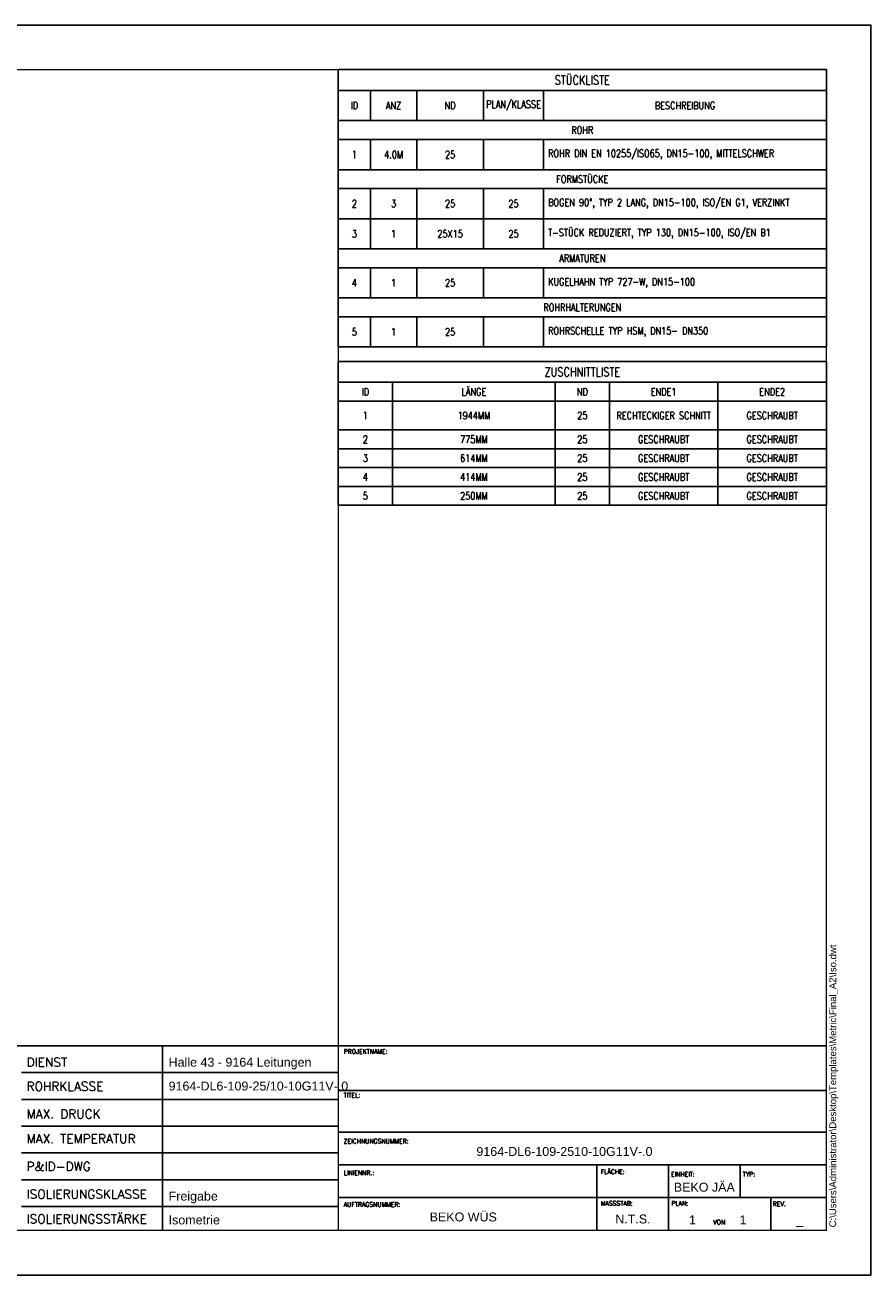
# Model space of a CAD drawing. Header units: millimetres. Extents: x 0 to 594, y 0 to 420.
# Tile 3 of 3: x 310 to 594, y 0 to 420. Entities that reach past the tile are written whole.
import ezdxf
from ezdxf.enums import TextEntityAlignment as Align

# ---------------------------------------------------------------- set-up
doc = ezdxf.new("R2010")
doc.units = ezdxf.units.MM
doc.header["$LTSCALE"] = 0.25
doc.layers.add('Tabelle', color=7, linetype='Continuous')
doc.layers.add('Title Block', color=5, linetype='Continuous')
doc.styles.add('AdskIsoMetric', font='romans.shx', dxfattribs={"width": 0.8, "height": 2.5})
doc.styles.add('RomanS', font='romans.shx')
doc.styles.get("Standard").update_dxf_attribs({"font": 'arial.ttf'})

# ---------------------------------------------------------------- blocks, each defined once
blk = doc.blocks.new('Title Block')
at = {"linetype": 'ByBlock', "lineweight": -2}
for p, q in [((356, 77), (356, 15)), ((501.92, 15), (501.92, 37)), ((526, 15), (526, 37)), ((550.08, 26), (550.08, 37)), ((560.38, 15), (560.38, 26))]:
    blk.add_line(p, q, dxfattribs=at)
for p, q in [((415, 68), (308.58, 68)), ((415, 59), (308.58, 59)), ((415, 62), (579, 62)), ((415, 50), (308.58, 50)), ((415, 48), (579, 48)), ((415, 41), (308.58, 41)), ((415, 37), (579, 37)), ((415, 32), (308.58, 32)), ((415, 26), (579, 26)), ((415, 23), (308.58, 23))]:
    blk.add_line(p, q)
blk.add_lwpolyline([(0, 0), (594, 0), (594, 420), (0, 420)], close=True)
at = {"const_width": 0.5}
blk.add_lwpolyline([(15, 15), (579, 15), (579, 405), (15, 405)], close=True, dxfattribs=at)
at = {"linetype": 'ByBlock', "lineweight": -2, "const_width": 0.5}
for points in [[(415, 15), (415, 405)], [(579, 77), (154, 77), (154, 15)]]:
    blk.add_lwpolyline(points, dxfattribs=at)
at = {"color": 7, "linetype": 'ByBlock', "lineweight": -2, "style": 'RomanS'}
for s, height, p in [('PROJEKTNAME:', 1.5, (416.84, 74.35)), ('DIENST', 3, (310.25, 70.01)), ('ROHRKLASSE', 3, (310.25, 61.9)), ('TITEL:', 1.5, (416.84, 59.68)), ('MAX. DRUCK', 3, (310.25, 52.59)), ('MAX. TEMPERATUR', 3, (310.25, 44.28)), ('ZEICHNUNGSNUMMER:', 1.5, (416.84, 44.2)), ('P&ID-DWG ', 3, (310.25, 34.97)), ('LINIENNR.:', 1.5, (416.84, 33.58)), ('FLÄCHE:', 1.5, (503.19, 33.94)), ('EINHEIT:', 1.5, (526.81, 33.11)), ('TYP:', 1.5, (550.89, 33.11)), ('ISOLIERUNGSKLASSE', 3, (310.25, 25.66)), ('ISOLIERUNGSSTÄRKE', 3, (310.25, 17.36)), ('AUFTRAGSNUMMER:', 1.5, (416.84, 22.96)), ('MASSSTAB:', 1.5, (503.19, 23.33)), ('PLAN:', 1.5, (526.89, 23.33)), ('REV.', 1.5, (561, 23.16)), ('VON', 1.5, (541, 17))]:
    blk.add_text(s, height=height, dxfattribs=at).set_placement(p)
at = {"color": 7, "linetype": 'ByBlock', "lineweight": -2}
blk.add_text('N.T.S.', height=3, dxfattribs=at).set_placement((514, 17.32), align=Align.CENTER)
at = {"linetype": 'ByBlock', "lineweight": -2, "insert": (580, 16), "char_height": 2.2969, "attachment_point": 1, "rotation": 90}
blk.add_mtext('C:\\\\Users\\\\Administrator\\\\Desktop\\\\Templates\\\\Metric\\\\Final_A2\\\\Iso.dwt', dxfattribs=at)
at = {"color": 7}
for tag, p in [('Dienst', (358, 70)), ('NominalSpec', (358, 62)), ('InsulationSpec', (358, 25)), ('InsulationThickness', (358, 17))]:
    blk.add_attdef(tag, p, '', height=3, dxfattribs=at)
for tag, height, p in [('Project_Name', 4.5, (490, 66)), ('Project_Description', 4.5, (490, 53)), ('DWG-NAME', 3, (491, 40)), ('LineNumber', 3, (456, 29)), ('Einheit', 3, (538, 28)), ('Datum', 3, (252, 25)), ('Project_Number', 3, (457, 18)), ('PL', 3, (534, 17)), ('OL', 3, (551, 17)), ('REV.', 3, (570, 17))]:
    blk.add_attdef(tag, text='', height=height, dxfattribs=at).set_placement(p, align=Align.CENTER)
blk = doc.blocks.new('*T2')
at = {"layer": 'Tabelle', "color": 0, "linetype": 'ByBlock', "lineweight": -2, "transparency": 16777216}
for p, q in [((0, 0), (164, 0)), ((0, 0), (0, -93.19)), ((164, 0), (164, -93.19)), ((0, -7), (164, -7)), ((10.82, -7), (10.82, -17.14)), ((26.39, -7), (26.39, -17.14)), ((48.76, -7), (48.76, -17.14)), ((69, -7), (69, -17.14)), ((0, -17.14), (164, -17.14)), ((0, -23.48), (164, -23.48)), ((10.82, -23.48), (10.82, -33.62)), ((26.39, -23.48), (26.39, -33.62)), ((48.76, -23.48), (48.76, -33.62)), ((69, -23.48), (69, -33.62)), ((0, -33.62), (164, -33.62)), ((0, -39.95), (164, -39.95)), ((10.82, -39.95), (10.82, -60.24)), ((26.39, -39.95), (26.39, -60.24)), ((48.76, -39.95), (48.76, -60.24)), ((69, -39.95), (69, -60.24)), ((0, -50.1), (164, -50.1)), ((0, -60.24), (164, -60.24)), ((0, -66.57), (164, -66.57)), ((10.82, -66.57), (10.82, -76.71)), ((26.39, -66.57), (26.39, -76.71)), ((48.76, -66.57), (48.76, -76.71)), ((69, -66.57), (69, -76.71)), ((0, -76.71), (164, -76.71)), ((0, -83.05), (164, -83.05)), ((10.82, -83.05), (10.82, -93.19)), ((26.39, -83.05), (26.39, -93.19)), ((48.76, -83.05), (48.76, -93.19)), ((69, -83.05), (69, -93.19)), ((0, -93.19), (164, -93.19))]:
    blk.add_line(p, q, dxfattribs=at)
at = {"color": 0, "transparency": 16777216, "attachment_point": 5, "style": 'AdskIsoMetric'}
for s, insert, char_height, width in [('STÜCKLISTE', (82, -3.5), 3, 161), ('ID', (5.41, -12.07), 2.5, 7.82), ('ANZ', (18.6, -12.07), 2.5, 12.5685), ('ND', (37.57, -12.07), 2.5, 19.3704), ('PLAN/KLASSE', (58.88, -12.07), 2.5, 17.2411), ('BESCHREIBUNG', (116.5, -12.07), 2.5, 91.9999), ('ROHR', (82, -20.31), 2.5, 161), ('FORMSTÜCKE', (82, -36.79), 2.5, 161), ('ARMATUREN', (82, -63.4), 2.5, 161), ('ROHRHALTERUNGEN', (82, -79.88), 2.5, 161)]:
    blk.add_mtext(s, dxfattribs=dict(at, insert=insert, char_height=char_height, width=width))
at = {"color": 4, "true_color": 0x00ffff, "transparency": 16777216, "char_height": 2.5, "style": 'AdskIsoMetric'}
for s, insert, width, attachment_point in [('1', (5.41, -28.55), 7.82, 5), ('4.0M', (18.6, -28.55), 12.5685, 5), ('25', (37.57, -28.55), 19.3704, 5), ('ROHR DIN EN 10255/ISO65, DN15-100, MITTELSCHWER', (70.5, -28.55), 91.9999, 4), ('2', (5.41, -45.02), 7.82, 5), ('3', (18.6, -45.02), 12.5685, 5), ('25', (37.57, -45.02), 19.3704, 5), ('25', (58.88, -45.02), 17.2411, 5), ('BOGEN 90°, TYP 2 LANG, DN15-100, ISO/EN G1, VERZINKT', (70.5, -45.02), 91.9999, 4), ('3', (5.41, -55.17), 7.82, 5), ('1', (18.6, -55.17), 12.5685, 5), ('25X15', (37.57, -55.17), 19.3704, 5), ('25', (58.88, -55.17), 17.2411, 5), ('T-STÜCK REDUZIERT, TYP 130, DN15-100, ISO/EN B1', (70.5, -55.17), 91.9999, 4), ('4', (5.41, -71.64), 7.82, 5), ('1', (18.6, -71.64), 12.5685, 5), ('25', (37.57, -71.64), 19.3704, 5), ('KUGELHAHN TYP 727-W, DN15-100', (70.5, -71.64), 91.9999, 4), ('5', (5.41, -88.12), 7.82, 5), ('1', (18.6, -88.12), 12.5685, 5), ('25', (37.57, -88.12), 19.3704, 5), ('ROHRSCHELLE TYP HSM, DN15- DN350', (70.5, -88.12), 91.9999, 4)]:
    blk.add_mtext(s, dxfattribs=dict(at, insert=insert, width=width, attachment_point=attachment_point))
blk = doc.blocks.new('*T3')
at = {"layer": 'Tabelle', "color": 0, "linetype": 'ByBlock', "lineweight": -2, "transparency": 16777216}
for p, q in [((0, 0), (164, 0)), ((0, 0), (0, -48.33)), ((164, 0), (164, -48.33)), ((0, -7), (164, -7)), ((18.22, -7), (18.22, -48.33)), ((72.89, -7), (72.89, -48.33)), ((91.11, -7), (91.11, -48.33)), ((127.56, -7), (127.56, -48.33)), ((0, -13.33), (164, -13.33)), ((0, -23), (164, -23)), ((0, -29.33), (164, -29.33)), ((0, -35.67), (164, -35.67)), ((0, -42), (164, -42)), ((0, -48.33), (164, -48.33))]:
    blk.add_line(p, q, dxfattribs=at)
at = {"color": 0, "transparency": 16777216, "attachment_point": 5, "style": 'AdskIsoMetric'}
for s, insert, char_height, width in [('ZUSCHNITTLISTE', (82, -3.5), 3, 161), ('LÄNGE', (45.56, -10.17), 2.5, 51.6667), ('ID', (9.11, -10.17), 2.5, 15.2222), ('ND', (82, -10.17), 2.5, 15.2222), ('ENDE1', (109.33, -10.17), 2.5, 33.4444), ('ENDE2', (145.78, -10.17), 2.5, 33.4444)]:
    blk.add_mtext(s, dxfattribs=dict(at, insert=insert, char_height=char_height, width=width))
at = {"color": 4, "true_color": 0x00ffff, "transparency": 16777216, "char_height": 2.5, "attachment_point": 5, "style": 'AdskIsoMetric'}
for s, insert, width in [('1', (9.11, -18.17), 15.2222), ('1944MM', (45.56, -18.17), 51.6667), ('25', (82, -18.17), 15.2222), ('RECHTECKIGER SCHNITT', (109.33, -18.17), 33.4444), ('GESCHRAUBT', (145.78, -18.17), 33.4444), ('2', (9.11, -26.17), 15.2222), ('775MM', (45.56, -26.17), 51.6667), ('25', (82, -26.17), 15.2222), ('GESCHRAUBT', (109.33, -26.17), 33.4444), ('GESCHRAUBT', (145.78, -26.17), 33.4444), ('3', (9.11, -32.5), 15.2222), ('614MM', (45.56, -32.5), 51.6667), ('25', (82, -32.5), 15.2222), ('GESCHRAUBT', (109.33, -32.5), 33.4444), ('GESCHRAUBT', (145.78, -32.5), 33.4444), ('4', (9.11, -38.83), 15.2222), ('414MM', (45.56, -38.83), 51.6667), ('25', (82, -38.83), 15.2222), ('GESCHRAUBT', (109.33, -38.83), 33.4444), ('GESCHRAUBT', (145.78, -38.83), 33.4444), ('5', (9.11, -45.17), 15.2222), ('250MM', (45.56, -45.17), 51.6667), ('25', (82, -45.17), 15.2222), ('GESCHRAUBT', (109.33, -45.17), 33.4444), ('GESCHRAUBT', (145.78, -45.17), 33.4444)]:
    blk.add_mtext(s, dxfattribs=dict(at, insert=insert, width=width))

msp = doc.modelspace()

# ---------------------------------------------------------------- block references
for name, p in [('*T2', (415, 405)), ('*T3', (415, 306.952))]:
    msp.add_blockref(name, p)
at = {"layer": 'Title Block'}
ref = msp.add_blockref('Title Block', (0, 0), dxfattribs=at)
ref.add_attrib('REV.', '_', dxfattribs={"layer": '0', "color": 7, "height": 3}).set_placement((570, 17), align=Align.CENTER)
ref.add_attrib('Dienst', 'Halle 43 - 9164 Leitungen', (358, 70), dxfattribs={"layer": '0', "color": 7, "height": 3})
ref.add_attrib('NominalSpec', '9164-DL6-109-25/10-10G11V-.0', (358, 62), dxfattribs={"layer": '0', "color": 7, "height": 3})
ref.add_attrib('InsulationThickness', 'Isometrie', (358, 17), dxfattribs={"layer": '0', "color": 7, "height": 3})
ref.add_attrib('InsulationSpec', 'Freigabe', (358, 25), dxfattribs={"layer": '0', "color": 7, "height": 3})
ref.add_attrib('Einheit', 'BEKO JÄA', dxfattribs={"layer": '0', "color": 7, "height": 3}).set_placement((538, 28), align=Align.CENTER)
ref.add_attrib('Project_Number', 'BEKO WÜS', dxfattribs={"layer": '0', "color": 7, "height": 3}).set_placement((457, 18), align=Align.CENTER)
ref.add_attrib('DWG-NAME', '9164-DL6-109-2510-10G11V-.0', dxfattribs={"layer": '0', "color": 7, "height": 3}).set_placement((491, 40), align=Align.CENTER)
ref.add_attrib('OL', '1', dxfattribs={"layer": '0', "color": 7, "height": 3}).set_placement((551, 17), align=Align.CENTER)
ref.add_attrib('PL', '1', dxfattribs={"layer": '0', "color": 7, "height": 3}).set_placement((534, 17), align=Align.CENTER)

doc.saveas('drawing.dxf')
